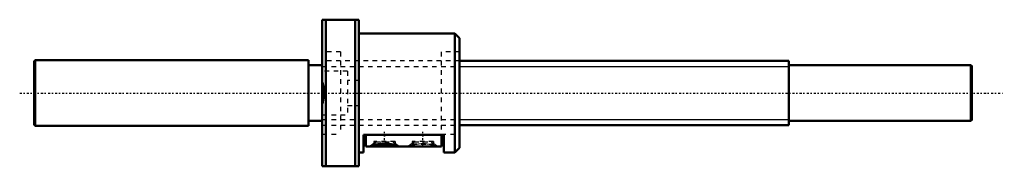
# Model space of a CAD drawing. Header units: millimetres. Extents: x -66 to 149, y -16 to 16.
import ezdxf

# ---------------------------------------------------------------- set-up
doc = ezdxf.new("R2010")
doc.units = ezdxf.units.MM
doc.linetypes.add('Center', pattern=[1.5, 0.45, -0.5, 0.05, -0.5])
doc.linetypes.add('Dashed', pattern=[2, 1, -1])
for name, color, linetype, lineweight in [('2d ConnectionPoints', 7, 'Continuous', 50), ('AM_0', 7, 'Continuous', 50), ('AM_5', 3, 'Continuous', 25), ('AM_7', 7, 'Center', 25), ('AM_9', 6, 'Dashed', 25)]:
    doc.layers.add(name, color=color, linetype=linetype, lineweight=lineweight)

# ---------------------------------------------------------------- blocks, each defined once
blk = doc.blocks.new('1_MBF_1402_3_7_nut_0_in_MBF1402_3_7RRGT_205LC3A_0__4')
at = {"layer": 'AM_0'}
for p, q in [((0, 16), (8, 16)), ((0, -16), (0, 16)), ((0.81, 16), (0.81, -16)), ((7.19, -16), (7.19, 16)), ((8, -16), (8, 16)), ((29, 13), (8, 13)), ((29, 13), (29, -13)), ((30, 12), (29, 13)), ((30, 12), (30, -12)), ((26.6, -9.1), (9, -9.1)), ((9, -13), (9, -9.1)), ((9.53, -9.1), (9.53, -11.7)), ((26.03, -9.1), (26.03, -11.7)), ((26.6, -13), (26.6, -9.1)), ((26.03, -11.7), (9.53, -11.7)), ((12.14, -11.18), (15.05, -11.18)), ((12.62, -11.1), (14.55, -11.1)), ((29, -13), (30, -12)), ((8, -13), (9, -13)), ((26.6, -13), (29, -13)), ((8, -16), (0, -16))]:
    blk.add_line(p, q, dxfattribs=at)
for points in [[(0, -2.45), (0.11, -2.03), (0.21, -1.58), (0.28, -1.12), (0.33, -0.56), (0.34, 0), (0.33, 0.49), (0.29, 0.98), (0.23, 1.45), (0.13, 1.97), (0, 2.45)], [(16.79, -11.7), (16.74, -11.68), (16.65, -11.64), (16.52, -11.59), (16.28, -11.51), (15.98, -11.42), (15.69, -11.33), (15.37, -11.25), (15.03, -11.18), (14.49, -11.09), (13.93, -11.04), (13.52, -11.03), (13.11, -11.05), (12.72, -11.09), (12.34, -11.14), (11.97, -11.21), (11.62, -11.3), (11.23, -11.41), (10.89, -11.51), (10.68, -11.59), (10.52, -11.65), (10.44, -11.68), (10.39, -11.7)]]:
    blk.add_lwpolyline(points, dxfattribs=at)
at = {"layer": 'AM_7'}
for p, q in [((13.59, -11.84), (13.59, -8.47)), ((21.97, -11.84), (21.97, -8.47))]:
    blk.add_line(p, q, dxfattribs=at)
at = {"layer": 'AM_9'}
for p, q in [((4, 9), (0, 9)), ((4, 9), (4, -9)), ((26, 9), (26, -9)), ((30, 9), (26, 9)), ((26, 7), (4, 7)), ((5.5, 4.75), (0, 4.75)), ((5.5, 4.75), (5.5, -4.75)), ((8, 2.75), (5.5, 2.75)), ((5.5, -2.75), (8, -2.75)), ((0, -4.75), (5.5, -4.75)), ((4, -7), (26, -7)), ((0, -9), (4, -9)), ((11.24, -10.58), (11.24, -11.02)), ((15.94, -10.58), (11.24, -10.58)), ((11.24, -11.02), (11.71, -10.64)), ((11.26, -11.1), (11.71, -10.64)), ((11.71, -10.64), (15.47, -10.64)), ((15.47, -10.64), (15.92, -11.1)), ((15.47, -10.64), (15.94, -11.02)), ((15.94, -10.58), (15.94, -11.02)), ((24.32, -10.58), (19.62, -10.58)), ((19.62, -10.58), (19.62, -11.02)), ((19.62, -11.02), (20.09, -10.64)), ((19.64, -11.1), (20.09, -10.64)), ((20.09, -10.64), (23.85, -10.64)), ((23.85, -10.64), (24.3, -11.1)), ((23.85, -10.64), (24.32, -11.02)), ((24.32, -10.58), (24.32, -11.02)), ((26, -9), (30, -9)), ((11.24, -11.01), (10.39, -11.7)), ((11.26, -11.1), (12.62, -11.1)), ((11.26, -11.18), (11.26, -11.1)), ((11.26, -11.18), (12.14, -11.18)), ((14.55, -11.1), (15.92, -11.1)), ((15.05, -11.18), (15.92, -11.18)), ((15.92, -11.1), (15.92, -11.18)), ((16.79, -11.7), (15.94, -11.01)), ((19.62, -11.01), (18.77, -11.7)), ((19.64, -11.1), (24.3, -11.1)), ((19.64, -11.18), (19.64, -11.1)), ((19.64, -11.18), (24.3, -11.18)), ((24.3, -11.1), (24.3, -11.18)), ((25.17, -11.7), (24.32, -11.01))]:
    blk.add_line(p, q, dxfattribs=at)
for points in [[(18.77, -11.7), (18.82, -11.68), (18.91, -11.64), (19.04, -11.59), (19.28, -11.51), (19.57, -11.42), (19.79, -11.35), (20.02, -11.29), (20.51, -11.18)], [(20.51, -11.18), (20.52, -11.18), (21, -11.1)], [(21, -11.1), (21.06, -11.09), (21.63, -11.04), (21.93, -11.03), (22.23, -11.04), (22.54, -11.06), (22.84, -11.09), (22.93, -11.1)], [(22.93, -11.1), (23.4, -11.17), (23.42, -11.18)], [(23.42, -11.18), (23.67, -11.23), (23.93, -11.3), (24.32, -11.4), (24.67, -11.51), (24.87, -11.59), (25.03, -11.65), (25.12, -11.68), (25.17, -11.7)]]:
    blk.add_lwpolyline(points, dxfattribs=at)
blk = doc.blocks.new('2_MBF140237RRGT205LC3A0_0_in_MBF1402_3_7RRGT_205LC3A_0__4')
at = {"layer": 'AM_0'}
for p, q in [((-62.8, 7.15), (-63, 6.95)), ((-63, 6.95), (-63, -6.95)), ((-62.8, 7.15), (-62.8, -7.15)), ((-3, 7.15), (-62.8, 7.15)), ((-3, 7.15), (-3, -7.15)), ((102, 7), (30, 7)), ((102, 7), (102, -7)), ((0, 6.1), (-3, 6.1)), ((141.8, 6.1), (102, 6.1)), ((141.8, 6.1), (141.8, -6.1)), ((142, 5.9), (141.8, 6.1)), ((142, 5.9), (142, -5.9)), ((-3, -6.1), (0, -6.1)), ((102, -6.1), (141.8, -6.1)), ((141.8, -6.1), (142, -5.9)), ((-63, -6.95), (-62.8, -7.15)), ((-62.8, -7.15), (-3, -7.15)), ((30, -7), (102, -7))]:
    blk.add_line(p, q, dxfattribs=at)
at = {"layer": 'AM_5', "linetype": 'Dashed'}
for p, q in [((0, 5.773), (30, 5.773)), ((0, -5.773), (30, -5.773))]:
    blk.add_line(p, q, dxfattribs=at)
at = {"layer": 'AM_5'}
for p, q in [((30, 5.773), (102, 5.773)), ((30, -5.773), (102, -5.773))]:
    blk.add_line(p, q, dxfattribs=at)
at = {"layer": 'AM_7'}
blk.add_line((-66.15, 0), (149.1, 0), dxfattribs=at)
at = {"layer": 'AM_9'}
for p, q in [((30, 7), (0, 7)), ((0, -7), (30, -7))]:
    blk.add_line(p, q, dxfattribs=at)

msp = doc.modelspace()

# ---------------------------------------------------------------- linework, layer by layer
at = {"layer": '2d ConnectionPoints'}
msp.add_point((0, 0), dxfattribs=at)
msp.add_point((0, 0), dxfattribs=at)

# ---------------------------------------------------------------- block references
for name in ['1_MBF_1402_3_7_nut_0_in_MBF1402_3_7RRGT_205LC3A_0__4', '2_MBF140237RRGT205LC3A0_0_in_MBF1402_3_7RRGT_205LC3A_0__4']:
    msp.add_blockref(name, (0, 0))

doc.saveas('drawing.dxf')
